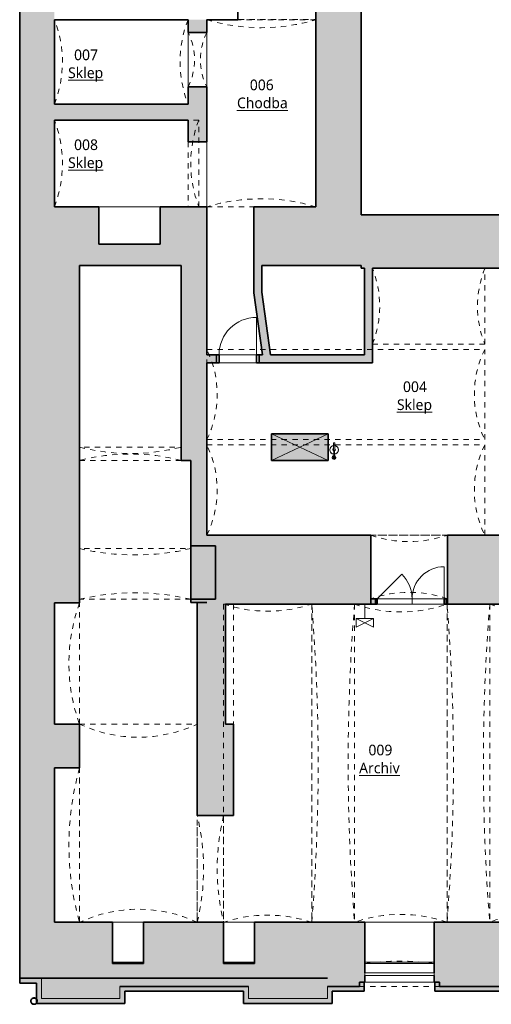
# Model space of a CAD drawing. Header units: metres. Extents: x -0.2 to 44.7, y -1.1 to 27.9.
# Tile 1 of 7: x -0.2 to 8.6, y 0 to 18.4. Entities that reach past the tile are written whole.
import ezdxf

# ---------------------------------------------------------------- set-up
doc = ezdxf.new("R2010")
doc.units = ezdxf.units.M
doc.linetypes.add('AV - Carkovana 2mm', pattern=[0.0027, 0.002, -0.0007])
doc.linetypes.add('AV - Cerch_ 1 tecka 4mm', pattern=[0.006, 0.004, -0.001, 0, -0.001])
doc.layers.add('AV-MISTNOSTI', color=5, linetype='Continuous', lineweight=5, true_color=0x0000ff)
doc.layers.add('AV-TEXTY', color=5, linetype='Continuous', lineweight=13, true_color=0x0000ff)
doc.layers.add('AV-SRAFY', color=7, linetype='Continuous', lineweight=35)
doc.layers.add('AV-STAVBA', color=7, linetype='Continuous', lineweight=18)
doc.styles.add('Trebuchet MS_B', font='trebuc.ttf', dxfattribs={"height": 0.2})

# ---------------------------------------------------------------- blocks, each defined once
blk = doc.blocks.new('GM_Otvor s klenutým nadpražím - 1020x2020_2500-876092-1PP')
at = {"layer": 'AV-STAVBA', "color": 254, "linetype": 'AV - Cerch_ 1 tecka 4mm', "lineweight": 13, "true_color": 0xcccccc}
for p, q in [((-0.51, 0.175), (0.51, 0.175)), ((0.426, -0.175), (-0.426, -0.175))]:
    blk.add_line(p, q, dxfattribs=at)
for centre, start, end in [((0, 1.199), 243.519, 296.481), ((0, -1.199), 63.519, 116.481)]:
    blk.add_arc(centre, 1.144, start, end, dxfattribs=at)
blk = doc.blocks.new('SCO_Koncepční obdelníkový sloup - 1060_500-1490003-1PP')
at = {"layer": 'AV-STAVBA', "true_color": 0xcccccc}
blk.add_hatch(color=254, dxfattribs=at).paths.add_polyline_path([(0.53, -0.25), (0.53, 0.25), (-0.53, 0.25), (-0.53, -0.25), (0.453, -0.25)])
at = {"layer": 'AV-STAVBA', "color": 254, "true_color": 0xcccccc}
for p, q in [((0.53, 0.25), (-0.53, -0.25)), ((-0.53, 0.25), (0.53, -0.25))]:
    blk.add_line(p, q, dxfattribs=at)
at = {"layer": 'AV-STAVBA', "color": 254, "lineweight": 35, "true_color": 0xcccccc}
for p, q in [((0.53, 0.25), (-0.53, 0.25)), ((-0.53, 0.25), (-0.53, -0.25)), ((0.53, -0.25), (0.53, 0.25)), ((-0.53, -0.25), (0.53, -0.25))]:
    blk.add_line(p, q, dxfattribs=at)
blk = doc.blocks.new('GM_Otvor s klenutým nadpražím - 1430x2000_1900-1650270-1PP')
at = {"layer": 'AV-STAVBA', "color": 254, "linetype": 'AV - Cerch_ 1 tecka 4mm', "lineweight": 13, "true_color": 0xcccccc}
for p, q in [((-0.715, 0.645), (0.715, 0.645)), ((0.631, -0.545), (-0.631, -0.545))]:
    blk.add_line(p, q, dxfattribs=at)
for centre, start, end in [((0, 2.715), 250.9454, 289.0546), ((0, -2.615), 70.9454, 109.0546)]:
    blk.add_arc(centre, 2.19, start, end, dxfattribs=at)
blk = doc.blocks.new('GM_Otvor s klenutým nadpražím - 2000x2480_1800-1655960-1PP')
at = {"layer": 'AV-STAVBA', "color": 254, "linetype": 'AV - Cerch_ 1 tecka 4mm', "lineweight": 13, "true_color": 0xcccccc}
for p, q in [((-1, 0.25), (1, 0.25)), ((0.916, -0.244), (-0.916, -0.244))]:
    blk.add_line(p, q, dxfattribs=at)
for centre, start, end in [((0, 4.357), 256.3145, 283.6855), ((0, -4.351), 76.3145, 103.6855)]:
    blk.add_arc(centre, 4.227, start, end, dxfattribs=at)
blk = doc.blocks.new('GM_Otvor s klenutým nadpražím - 5960x2050_5960-876872-1PP')
at = {"layer": 'AV-STAVBA', "color": 254, "linetype": 'AV - Cerch_ 1 tecka 4mm', "lineweight": 13, "true_color": 0xcccccc}
for p, q in [((-2.98, 0.4), (2.98, 0.4)), ((2.896, -0.4), (-2.896, -0.4))]:
    blk.add_line(p, q, dxfattribs=at)
for centre, start, end in [((0, 37.342), 265.3881, 274.6119), ((0, -37.342), 85.3881, 94.6119)]:
    blk.add_arc(centre, 37.062, start, end, dxfattribs=at)
blk = doc.blocks.new('GM_Nika s klenutým nadpražím - 2270x2480_2200-892734-1PP')
at = {"layer": 'AV-STAVBA', "color": 254, "linetype": 'AV - Cerch_ 1 tecka 4mm', "lineweight": 13, "true_color": 0xcccccc}
for p, q in [((1.135, 0.56), (-1.135, 0.56)), ((1.135, -0.56), (-1.135, -0.56))]:
    blk.add_line(p, q, dxfattribs=at)
blk.add_arc((0, 3.681), 3.321, 250.0128, 289.9872, dxfattribs=at)
blk = doc.blocks.new('GM_Nika s klenutým nadpražím - 2890x2400_3100-892733-1PP')
at = {"layer": 'AV-STAVBA', "color": 254, "linetype": 'AV - Cerch_ 1 tecka 4mm', "lineweight": 13, "true_color": 0xcccccc}
for p, q in [((1.445, 0.56), (-1.445, 0.56)), ((1.445, -0.56), (-1.445, -0.56))]:
    blk.add_line(p, q, dxfattribs=at)
blk.add_arc((0, 5.68), 5.32, 254.2397, 285.7603, dxfattribs=at)
blk = doc.blocks.new('DO_2-L_Ocel_ - 1250x1850-984935-1PP')
at = {"layer": 'AV-STAVBA', "color": 254, "true_color": 0xcccccc}
for p, q in [((0.6, 0.65), (0.6, 0.05)), ((-0.65, 0.05), (-0.19, 0.51)), ((-0.685, 0.05), (-0.685, -0.05)), ((-0.65, 0.05), (0.6, 0.05)), ((0, 0.05), (0, -0.05)), ((0.635, 0.05), (0.635, -0.05)), ((-0.65, -0.05), (0.6, -0.05))]:
    blk.add_line(p, q, dxfattribs=at)
at = {"layer": 'AV-STAVBA', "color": 254, "lineweight": 35, "true_color": 0xcccccc}
for p, q in [((-0.65, 0.05), (-0.685, 0.05)), ((-0.685, 0.05), (-0.685, -0.05)), ((-0.65, -0.05), (-0.65, 0.05)), ((0.635, 0.05), (0.6, 0.05)), ((0.6, 0.05), (0.6, -0.05)), ((0.635, -0.05), (0.635, 0.05)), ((-0.685, -0.05), (-0.65, -0.05)), ((0.6, -0.05), (0.635, -0.05))]:
    blk.add_line(p, q, dxfattribs=at)
at = {"layer": 'AV-STAVBA', "color": 254, "linetype": 'AV - Cerch_ 1 tecka 4mm', "true_color": 0xcccccc}
for p, q in [((-0.685, 0.05), (0.635, 0.05)), ((-0.65, 0.05), (0.6, 0.05)), ((-0.685, -0.05), (0.635, -0.05)), ((-0.65, -0.05), (0.6, -0.05))]:
    blk.add_line(p, q, dxfattribs=at)
at = {"layer": 'AV-STAVBA', "color": 254, "true_color": 0xcccccc}
for centre, radius, start, end in [((0.6, 0.05), 0.6, 89.9947, 180), ((-0.65, 0.05), 0.65, 360, 45)]:
    blk.add_arc(centre, radius, start, end, dxfattribs=at)
blk = doc.blocks.new('DO_1-L_Ocel_ - 700x1970_150_bez křídla-919907-1PP')
at = {"layer": 'AV-STAVBA', "color": 254, "true_color": 0xcccccc}
for p, q in [((0.35, 0.775), (0.35, 0.075)), ((-0.35, 0.075), (0.35, 0.075)), ((-0.35, -0.075), (0.35, -0.075))]:
    blk.add_line(p, q, dxfattribs=at)
at = {"layer": 'AV-STAVBA', "color": 254, "linetype": 'AV - Cerch_ 1 tecka 4mm', "true_color": 0xcccccc}
for p, q in [((-0.4, 0.075), (0.4, 0.075)), ((-0.35, 0.075), (0.35, 0.075)), ((-0.4, -0.075), (0.4, -0.075)), ((-0.35, -0.075), (0.35, -0.075))]:
    blk.add_line(p, q, dxfattribs=at)
at = {"layer": 'AV-STAVBA', "color": 254, "lineweight": 35, "true_color": 0xcccccc}
for p, q in [((-0.35, 0.075), (-0.4, 0.075)), ((-0.4, 0.075), (-0.4, -0.075)), ((-0.35, -0.075), (-0.35, 0.075)), ((0.4, 0.075), (0.35, 0.075)), ((0.35, 0.075), (0.35, -0.075)), ((0.4, -0.075), (0.4, 0.075)), ((-0.4, -0.075), (-0.35, -0.075)), ((0.35, -0.075), (0.4, -0.075))]:
    blk.add_line(p, q, dxfattribs=at)
at = {"layer": 'AV-STAVBA', "color": 254, "true_color": 0xcccccc}
blk.add_arc((0.35, 0.075), 0.7, 90, 180, dxfattribs=at)
blk = doc.blocks.new('GM_Otvor s klenutým nadpražím - 2080x3960-963997-1PP')
at = {"layer": 'AV-STAVBA', "color": 254, "linetype": 'AV - Cerch_ 1 tecka 4mm', "lineweight": 13, "true_color": 0xcccccc}
for p, q in [((-1.04, 0.5), (1.04, 0.5)), ((0.956, -0.45), (-0.956, -0.45))]:
    blk.add_line(p, q, dxfattribs=at)
for centre, start, end in [((0, 4.947), 256.8361, 283.1639), ((0, -4.897), 76.8361, 103.1639)]:
    blk.add_arc(centre, 4.567, start, end, dxfattribs=at)
blk = doc.blocks.new('WI_1-1_sklepní_s příčlemi_s klenutým nadpražím_2x šikmý parapet_ nadpraží - 1300x600-1038206-1PP')
at = {"layer": 'AV-STAVBA', "color": 254, "true_color": 0xcccccc}
for p, q in [((-0.65, 0.475), (0.65, 0.475)), ((-0.65, 0.425), (-0.65, 0.475)), ((0.65, 0.425), (-0.65, 0.425)), ((0.65, 0.475), (0.65, 0.425))]:
    blk.add_line(p, q, dxfattribs=at)
at = {"layer": 'AV-STAVBA', "color": 254, "linetype": 'AV - Carkovana 2mm', "true_color": 0xcccccc}
blk.add_arc((0, 5.203), 5, 262.5304, 277.4696, dxfattribs=at)
blk = doc.blocks.new('WI_nika_sklepní_s příčlemi_s klenutým nadpražím_2x šikmý parapet_ nadpraží - 580x600-1038565-1PP')
at = {"layer": 'AV-STAVBA', "color": 254, "linetype": 'AV - Carkovana 2mm', "true_color": 0xcccccc}
blk.add_arc((0, 5.237), 5, 266.675, 273.325, dxfattribs=at)
blk = doc.blocks.new('GM_Nika_obdélníková - 2250x3050-1314340-1PP')
at = {"layer": 'AV-STAVBA', "color": 254, "linetype": 'AV - Cerch_ 1 tecka 4mm', "true_color": 0xcccccc}
blk.add_line((-1.125, 0.34), (1.125, 0.34), dxfattribs=at)
blk = doc.blocks.new('GM_Void_valená klenba - GM_Void_valená klenba-1524411-1PP')
at = {"layer": 'AV-STAVBA', "color": 254, "linetype": 'AV - Cerch_ 1 tecka 4mm', "lineweight": 13, "true_color": 0xcccccc}
for p, q in [((-0.953, 3.13), (-0.953, -2.83)), ((-0.953, 3.13), (0.953, 3.13)), ((0.953, 3.13), (0.953, -2.83)), ((-0.953, -2.83), (0.953, -2.83))]:
    blk.add_line(p, q, dxfattribs=at)
for centre, start, end in [((0, 5.549), 248.5007, 291.4993), ((0, -5.249), 68.5007, 111.4993)]:
    blk.add_arc(centre, 2.6, start, end, dxfattribs=at)
blk = doc.blocks.new('GM_Void_valená klenba - GM_Void_valená klenba-1524412-1PP')
at = {"layer": 'AV-STAVBA', "color": 254, "linetype": 'AV - Cerch_ 1 tecka 4mm', "lineweight": 13, "true_color": 0xcccccc}
for p, q in [((-0.865, 2.98), (-0.865, -2.98)), ((-0.865, 2.98), (0.865, 2.98)), ((0.865, 2.98), (0.865, -2.98)), ((-0.865, -2.98), (0.865, -2.98))]:
    blk.add_line(p, q, dxfattribs=at)
for centre, start, end in [((0, 5.432), 250.5677, 289.4323), ((0, -5.432), 70.5677, 109.4323)]:
    blk.add_arc(centre, 2.6, start, end, dxfattribs=at)
blk = doc.blocks.new('GM_Void_valená klenba - GM_Void_valená klenba-1524413-1PP')
at = {"layer": 'AV-STAVBA', "color": 254, "linetype": 'AV - Cerch_ 1 tecka 4mm', "lineweight": 13, "true_color": 0xcccccc}
for p, q in [((-0.825, 2.98), (-0.825, -2.98)), ((-0.825, 2.98), (0.825, 2.98)), ((0.825, 2.98), (0.825, -2.98)), ((-0.825, -2.98), (0.825, -2.98))]:
    blk.add_line(p, q, dxfattribs=at)
for centre, start, end in [((0, 5.446), 251.4998, 288.5002), ((0, -5.446), 71.4998, 108.5002)]:
    blk.add_arc(centre, 2.6, start, end, dxfattribs=at)
blk = doc.blocks.new('GM_Void_valená klenba - GM_Void_valená klenba-1655889-1PP')
at = {"layer": 'AV-STAVBA', "color": 254, "linetype": 'AV - Cerch_ 1 tecka 4mm', "lineweight": 13, "true_color": 0xcccccc}
for p, q in [((-1.1, 2.005), (-1.1, -1.705)), ((-1.1, 2.005), (1.1, 2.005)), ((1.1, 2.005), (1.1, -1.705)), ((-1.1, -1.705), (1.1, -1.705))]:
    blk.add_line(p, q, dxfattribs=at)
for centre, start, end in [((0, 4.361), 244.971, 295.029), ((0, -4.061), 64.971, 115.029)]:
    blk.add_arc(centre, 2.6, start, end, dxfattribs=at)
blk = doc.blocks.new('GM_Void_valená klenba - GM_Void_valená klenba-1524421-1PP')
at = {"layer": 'AV-STAVBA', "color": 254, "linetype": 'AV - Cerch_ 1 tecka 4mm', "lineweight": 13, "true_color": 0xcccccc}
for p, q in [((-1.02, 1.753), (-1.02, -1.752)), ((-1.02, 1.753), (1.02, 1.753)), ((1.02, 1.753), (1.02, -1.752)), ((-1.02, -1.752), (1.02, -1.752))]:
    blk.add_line(p, q, dxfattribs=at)
for centre, start, end in [((0, 5.142), 253.2536, 286.7464), ((0, -5.142), 73.2536, 106.7464)]:
    blk.add_arc(centre, 3.54, start, end, dxfattribs=at)
blk = doc.blocks.new('GM_Void_valená klenba - GM_Void_valená klenba-1524422-1PP')
at = {"layer": 'AV-STAVBA', "color": 254, "linetype": 'AV - Cerch_ 1 tecka 4mm', "lineweight": 13, "true_color": 0xcccccc}
for p, q in [((-0.79, 1.25), (-0.79, -1.25)), ((-0.79, 1.25), (0.79, 1.25)), ((0.79, 1.25), (0.79, -1.25)), ((-0.79, -1.25), (0.79, -1.25))]:
    blk.add_line(p, q, dxfattribs=at)
for centre, start, end in [((0, 3.26), 248.5468, 291.4532), ((0, -3.26), 68.5468, 111.4532)]:
    blk.add_arc(centre, 2.16, start, end, dxfattribs=at)
blk = doc.blocks.new('GM_Void_valená klenba - GM_Void_valená klenba-1524437-1PP')
at = {"layer": 'AV-STAVBA', "color": 254, "linetype": 'AV - Cerch_ 1 tecka 4mm', "lineweight": 13, "true_color": 0xcccccc}
for p, q in [((-0.845, 2.6), (-0.845, -2.6)), ((-0.845, 2.6), (0.845, 2.6)), ((0.845, 2.6), (0.845, -2.6)), ((-0.845, -2.6), (0.845, -2.6))]:
    blk.add_line(p, q, dxfattribs=at)
for centre, start, end in [((0, 4.335), 244.0349, 295.9651), ((0, -4.335), 64.0349, 115.9651)]:
    blk.add_arc(centre, 1.93, start, end, dxfattribs=at)
blk = doc.blocks.new('GM_Otvor s klenutým nadpražím - 1900x2400_2000-1378129-1PP')
at = {"layer": 'AV-STAVBA', "color": 254, "linetype": 'AV - Cerch_ 1 tecka 4mm', "lineweight": 13, "true_color": 0xcccccc}
for p, q in [((-0.95, 0.15), (0.95, 0.15)), ((0.866, -0.1), (-0.866, -0.1))]:
    blk.add_line(p, q, dxfattribs=at)
for centre, start, end in [((0, 3.85), 255.6015, 284.3985), ((0, -3.8), 75.6015, 104.3985)]:
    blk.add_arc(centre, 3.82, start, end, dxfattribs=at)
blk = doc.blocks.new('GM_Void_valená klenba - GM_Void_valená klenba-1524443-1PP')
at = {"layer": 'AV-STAVBA', "color": 254, "linetype": 'AV - Cerch_ 1 tecka 4mm', "lineweight": 13, "true_color": 0xcccccc}
for p, q in [((-0.71, 1.05), (-0.71, -1.05)), ((-0.71, 1.05), (0.71, 1.05)), ((0.71, 1.05), (0.71, -1.05)), ((-0.71, -1.05), (0.71, -1.05))]:
    blk.add_line(p, q, dxfattribs=at)
for centre, start, end in [((0, 2.845), 248.4153, 291.5847), ((0, -2.845), 68.4153, 111.5847)]:
    blk.add_arc(centre, 1.93, start, end, dxfattribs=at)
blk = doc.blocks.new('GM_Otvor_obdélníkový - 1460x2450-872044-1PP')
at = {"layer": 'AV-STAVBA', "color": 254, "linetype": 'AV - Cerch_ 1 tecka 4mm', "lineweight": 13, "true_color": 0xcccccc}
for p, q in [((-0.73, 0.15), (0.73, 0.15)), ((-0.73, -0.15), (0.73, -0.15)), ((-0.73, -0.15), (0.73, -0.15))]:
    blk.add_line(p, q, dxfattribs=at)
blk = doc.blocks.new('GM_Detový svod_1 - GM_Detový svod_04-1520184-1PP')
at = {"layer": 'AV-STAVBA', "color": 254, "lineweight": 35, "true_color": 0xcccccc}
for radius, start, end in [(0.06, 65, 245), (0.058, 65, 245), (0.06, 245, 65), (0.058, 245, 65)]:
    blk.add_arc((0.032, 0.021), radius, start, end, dxfattribs=at)
blk = doc.blocks.new('GM_Otvor_obdélníkový - 1220x1600-872865-1PP')
at = {"layer": 'AV-STAVBA', "color": 254, "linetype": 'AV - Cerch_ 1 tecka 4mm', "lineweight": 13, "true_color": 0xcccccc}
for p, q in [((-0.61, 0.175), (0.61, 0.175)), ((-0.61, -0.175), (0.61, -0.175)), ((-0.61, -0.175), (0.61, -0.175))]:
    blk.add_line(p, q, dxfattribs=at)
blk = doc.blocks.new('GM_Void_valená klenba - GM_Void_valená klenba-1531971-1PP')
at = {"layer": 'AV-STAVBA', "color": 254, "linetype": 'AV - Cerch_ 1 tecka 4mm', "lineweight": 13, "true_color": 0xcccccc}
for p, q in [((-0.813, 1.35), (-0.813, -1.35)), ((-0.813, 1.35), (0.812, 1.35)), ((0.812, 1.35), (0.812, -1.35)), ((-0.813, -1.35), (0.812, -1.35))]:
    blk.add_line(p, q, dxfattribs=at)
for centre, start, end in [((0, 3.48), 249.1232, 290.8768), ((0, -3.48), 69.1232, 110.8768)]:
    blk.add_arc(centre, 2.28, start, end, dxfattribs=at)
blk = doc.blocks.new('GM_Nika_obdélníková - 1150x1400-1539862-1PP')
at = {"layer": 'AV-STAVBA', "color": 254, "linetype": 'AV - Cerch_ 1 tecka 4mm', "true_color": 0xcccccc}
blk.add_line((-0.575, 0.55), (0.575, 0.55), dxfattribs=at)
blk = doc.blocks.new('GM_Hasicí přístroj - Hasici pristroj-V5-1PP')
at = {"layer": 'AV-STAVBA', "color": 254, "lineweight": 13, "true_color": 0xcccccc}
for p, q in [((-0.042, 0.004), (-0.101, 0.004)), ((-0.042, 0.011), (0.058, 0.011)), ((-0.042, 0.011), (-0.042, -0.014)), ((0.058, 0.011), (0.06, 0.011)), ((0.058, 0.011), (0.058, -0.014)), ((0.06, 0.011), (0.098, 0.011)), ((0.06, 0.011), (0.06, -0.014)), ((0.098, 0.011), (0.098, -0.014)), ((-0.101, -0.006), (-0.042, -0.006)), ((0.058, -0.014), (-0.042, -0.014)), ((0.06, -0.014), (0.058, -0.014)), ((0.098, -0.014), (0.06, -0.014))]:
    blk.add_line(p, q, dxfattribs=at)
at = {"layer": 'AV-STAVBA', "color": 254, "lineweight": 13, "true_color": 0xcccccc, "flags": 128}
for points in [[(-0.101, 0.004), (-0.103, 0.004), (-0.106, 0.004), (-0.109, 0.004), (-0.112, 0.004), (-0.115, 0.004), (-0.118, 0.004), (-0.121, 0.004), (-0.123, 0.004), (-0.126, 0.004), (-0.129, 0.004), (-0.131, 0.004), (-0.134, 0.004), (-0.137, 0.004), (-0.139, 0.004), (-0.142, 0.004), (-0.144, 0.004), (-0.147, 0.004), (-0.149, 0.004), (-0.151, 0.004), (-0.153, 0.004), (-0.156, 0.004), (-0.158, 0.004), (-0.16, 0.004), (-0.162, 0.004), (-0.163, 0.004), (-0.165, 0.004), (-0.167, 0.004), (-0.168, 0.004), (-0.17, 0.004), (-0.171, 0.004), (-0.171, 0.004)], [(-0.171, -0.006), (-0.17, -0.006), (-0.169, -0.006), (-0.167, -0.006), (-0.166, -0.006), (-0.164, -0.006), (-0.162, -0.006), (-0.16, -0.006), (-0.158, -0.006), (-0.156, -0.006), (-0.154, -0.006), (-0.152, -0.006), (-0.15, -0.006), (-0.148, -0.006), (-0.145, -0.006), (-0.143, -0.006), (-0.14, -0.006), (-0.138, -0.006), (-0.135, -0.006), (-0.133, -0.006), (-0.13, -0.006), (-0.127, -0.006), (-0.124, -0.006), (-0.122, -0.006), (-0.119, -0.006), (-0.116, -0.006), (-0.113, -0.006), (-0.11, -0.006), (-0.107, -0.006), (-0.105, -0.006), (-0.102, -0.006), (-0.101, -0.006)]]:
    blk.add_lwpolyline(points, dxfattribs=at)
at = {"layer": 'AV-STAVBA', "color": 254, "lineweight": 13, "true_color": 0xcccccc}
for centre, radius, start, end in [((-0.177, -0.001), 0.035, 7.2375, 180), ((-0.176, -0.001), 0.015, 18.6492, 180), ((-0.176, -0.001), 0.015, 165, 180), ((-0.176, -0.001), 0.015, 105, 134.9362), ((-0.171, -0.001), 0.005, 150, 180), ((-0.171, -0.001), 0.005, 90, 120), ((-0.176, -0.001), 0.015, 45.0638, 75), ((-0.176, -0.001), 0.015, 18.6492, 44.9362), ((-0.031, -0.001), 0.08, 90, 176.3766), ((-0.031, -0.001), 0.08, 159.9713, 176.4282), ((-0.031, -0.001), 0.08, 114.9713, 155.0287), ((-0.031, -0.001), 0.08, 90, 110.0287), ((-0.031, -0.001), 0.025, 90, 169.2003), ((-0.031, -0.001), 0.08, 69.9713, 90), ((-0.031, -0.001), 0.08, 9.1868, 90), ((-0.031, -0.001), 0.025, 30, 90), ((-0.031, -0.001), 0.08, 24.9713, 65.0287), ((-0.031, -0.001), 0.08, 9.0556, 20.0287), ((-0.177, -0.001), 0.035, 180, 351.9689), ((-0.176, -0.001), 0.015, 174.9501, 180), ((-0.176, -0.001), 0.015, 180, 185.0499), ((-0.176, -0.001), 0.015, 180, 224.9362), ((-0.176, -0.001), 0.015, 180, 341.9765), ((-0.176, -0.001), 0.015, 240, 270), ((-0.171, -0.001), 0.005, 180, 210), ((-0.171, -0.001), 0.005, 240, 285), ((-0.176, -0.001), 0.015, 330, 341.9765), ((-0.031, -0.001), 0.08, 183.5619, 200.0287), ((-0.031, -0.001), 0.08, 183.6137, 270), ((-0.031, -0.001), 0.08, 204.9713, 245.0287), ((-0.031, -0.001), 0.08, 249.9713, 270), ((-0.031, -0.001), 0.025, 190.7995, 270), ((-0.031, -0.001), 0.08, 270, 350.8132), ((-0.031, -0.001), 0.025, 270, 330), ((-0.031, -0.001), 0.08, 270, 290.0287), ((-0.031, -0.001), 0.08, 294.9713, 335.0287), ((-0.031, -0.001), 0.08, 339.9713, 350.9444)]:
    blk.add_arc(centre, radius, start, end, dxfattribs=at)
for points, knots in [([(-0.176, -0.001), (-0.176, -0.001), (-0.176, 0), (-0.175, 0.002), (-0.174, 0.003), (-0.173, 0.003), (-0.173, 0.003), (-0.172, 0.003)], [0, 0, 0, 0, 0.1111111, 0.2222222, 0.3333333, 0.3888889, 0.4444444, 0.4444444, 0.4444444, 0.4444444]), ([(-0.169, -0.006), (-0.169, -0.006), (-0.17, -0.006), (-0.171, -0.006), (-0.171, -0.006), (-0.172, -0.006), (-0.173, -0.006), (-0.174, -0.006), (-0.175, -0.005), (-0.176, -0.003), (-0.176, -0.002), (-0.176, -0.001)], [0.3333333, 0.3333333, 0.3333333, 0.3333333, 0.3888889, 0.4444444, 0.5, 0.5555556, 0.6111111, 0.6666667, 0.7777778, 0.8888889, 1, 1, 1, 1])]:
    blk.add_open_spline(points, degree=3, knots=knots, dxfattribs=at)
for points in [[(-0.1, -0.001), (-0.1, -0.001), (-0.1, 0), (-0.1, 0.002), (-0.101, 0.003), (-0.101, 0.003), (-0.101, 0.003)], [(-0.101, -0.006), (-0.101, -0.006), (-0.101, -0.006), (-0.1, -0.005), (-0.1, -0.003), (-0.1, -0.002), (-0.1, -0.001)]]:
    blk.add_open_spline(points, degree=3, dxfattribs=at)
blk = doc.blocks.new('Zdobná fasáda 1NP - Zdobná fasáda 1NP-1554848-1PP')
at = {"layer": 'AV-STAVBA', "lineweight": 35, "true_color": 0xcccccc}
for points in [[(5.61, -0.022), (5.61, 0.208), (6.21, 0.208), (6.21, 0.378), (6.12, 0.378), (6.12, 0.298), (5.52, 0.298), (5.52, 0.068), (4.044, 0.068), (4.044, 0.298), (1.639, 0.298), (1.639, 0.068), (0.17, 0.068), (0.17, 0.448), (-0.235, 0.448), (-0.235, 0.358), (0.08, 0.358), (0.08, -0.022), (1.729, -0.022), (1.729, 0.208), (3.954, 0.208), (3.954, -0.022)], [(9.13, 0.208), (9.13, 0.378), (9.04, 0.378), (9.04, 0.298), (7.62, 0.298), (7.62, 0.378), (7.53, 0.378), (7.53, 0.208)]]:
    blk.add_hatch(color=254, dxfattribs=at).paths.add_polyline_path(points)
at = {"layer": 'AV-STAVBA', "color": 254, "lineweight": 35, "true_color": 0xcccccc}
for p, q in [((-0.235, 0.358), (-0.235, 0.448)), ((-0.235, 0.448), (0.17, 0.448)), ((6.12, 0.378), (6.21, 0.378)), ((6.12, 0.378), (6.12, 0.298)), ((6.21, 0.378), (6.21, 0.208)), ((7.53, 0.378), (7.62, 0.378)), ((7.53, 0.378), (7.53, 0.208)), ((7.62, 0.378), (7.62, 0.298)), ((-0.235, 0.358), (0.08, 0.358)), ((0.08, 0.358), (0.08, -0.022)), ((1.639, 0.298), (4.044, 0.298)), ((1.729, -0.022), (1.729, 0.208)), ((1.729, 0.208), (3.954, 0.208)), ((3.954, 0.208), (3.954, -0.022)), ((5.52, 0.298), (6.12, 0.298)), ((5.61, -0.022), (5.61, 0.208)), ((5.61, 0.208), (6.21, 0.208)), ((7.53, 0.208), (9.13, 0.208)), ((7.62, 0.298), (9.04, 0.298)), ((0.08, -0.022), (1.729, -0.022)), ((3.954, -0.022), (5.61, -0.022))]:
    blk.add_line(p, q, dxfattribs=at)
at = {"layer": 'AV-STAVBA', "color": 254, "true_color": 0xcccccc}
for p, q in [((0.17, 0.448), (0.17, 0.068)), ((1.639, 0.068), (1.639, 0.298)), ((4.044, 0.298), (4.044, 0.068)), ((5.52, 0.068), (5.52, 0.298)), ((0.17, 0.068), (1.639, 0.068)), ((4.044, 0.068), (5.52, 0.068))]:
    blk.add_line(p, q, dxfattribs=at)
blk = doc.blocks.new('GM_Nika_obdélníková - 1500x1000-1575699-1PP')
at = {"layer": 'AV-STAVBA', "color": 254, "linetype": 'AV - Cerch_ 1 tecka 4mm', "true_color": 0xcccccc}
blk.add_line((-0.75, 0.125), (0.75, 0.125), dxfattribs=at)
blk = doc.blocks.new('D0089 - 1514 - OÚPSŘ_Benešova_rvt-1-1PP')
at = {"layer": 'AV-SRAFY', "lineweight": 18, "true_color": 0xcccccc}
for points in [[(6.155, 14.898), (6.155, 27.876), (5.305, 27.876), (5.305, 14.898)], [(0.415, 14.898), (0.415, 18.703), (-0.235, 18.703), (-0.235, 14.898)], [(2.915, 16.523), (2.915, 16.823), (0.415, 16.823), (0.415, 16.523)], [(0.885, 13.798), (2.785, 13.798), (2.785, 14.898), (2.395, 14.898), (2.395, 14.198), (1.245, 14.198), (1.245, 14.898), (-0.235, 14.898), (-0.235, 13.798)], [(3.265, 10.148), (3.265, 14.898), (2.785, 14.898), (2.785, 10.148), (2.965, 10.148)], [(4.145, 13.288), (4.295, 13.299), (4.295, 14.898), (4.145, 14.898), (4.145, 14.223)], [(6.155, 13.798), (6.155, 14.898), (4.295, 14.898), (4.295, 13.798)], [(6.215, 12.128), (6.365, 12.128), (6.365, 13.748), (6.215, 13.748)], [(4.308, 12.128), (4.459, 12.128), (4.295, 13.299), (4.145, 13.288), (4.245, 12.577)], [(3.265, 7.488), (3.265, 10.148), (2.965, 10.148), (2.965, 7.488)], [(2.965, 7.548), (3.425, 7.548), (3.425, 8.548), (2.965, 8.548)], [(3.085, 3.498), (3.765, 3.498), (3.765, 5.208), (3.615, 5.208), (3.615, 7.458), (3.765, 7.458), (3.765, 7.488), (3.085, 7.488), (3.085, 5.558)]]:
    blk.add_hatch(color=254, dxfattribs=at).paths.add_polyline_path(points)
h = blk.add_hatch(color=254, dxfattribs=at)
h.paths.add_polyline_path([(2.915, 16.118), (3.265, 16.118), (3.265, 17.143), (2.915, 17.143), (2.915, 16.523)])
h.paths.add_polyline_path([(3.265, 18.163), (3.265, 18.403), (2.915, 18.403), (2.915, 18.163)])
at = {"layer": 'AV-SRAFY', "lineweight": 5, "true_color": 0xcccccc}
h = blk.add_hatch(color=254, dxfattribs=at)
h.paths.add_polyline_path([(10.615, 13.748), (11.445, 13.748), (11.445, 13.805), (10.615, 13.805)])
h.paths.add_polyline_path([(7.142, 13.748), (8.845, 13.748), (8.845, 13.805), (7.142, 13.805), (7.142, 14.748), (6.155, 14.748), (6.155, 13.748), (6.983, 13.748)])
for points in [[(11.445, 13.805), (11.445, 14.748), (7.142, 14.748), (7.142, 13.805), (8.845, 13.805), (8.845, 14.418), (10.615, 14.418), (10.615, 13.805)], [(0.415, 1.498), (0.415, 4.388), (0.885, 4.388), (0.885, 5.208), (0.415, 5.208), (0.415, 7.478), (0.885, 7.478), (0.885, 13.798), (-0.235, 13.798), (-0.235, 1.498)], [(3.446, 0.298), (4.044, 0.298), (4.044, 0.448), (1.639, 0.448), (1.639, 0.298)]]:
    blk.add_hatch(color=254, dxfattribs=at).paths.add_polyline_path(points)
at = {"layer": 'AV-SRAFY', "lineweight": 18, "true_color": 0xcccccc}
h = blk.add_hatch(color=254, dxfattribs=at)
h.paths.add_polyline_path([(3.265, 11.978), (3.445, 11.978), (3.445, 12.128), (3.265, 12.128)])
h.paths.add_polyline_path([(4.245, 11.978), (6.365, 11.978), (6.365, 12.128), (4.245, 12.128)])
h = blk.add_hatch(color=254, dxfattribs=at)
h.paths.add_polyline_path([(3.765, 7.458), (6.335, 7.458), (6.335, 8.748), (3.265, 8.748), (3.265, 7.488), (3.765, 7.488)])
h.paths.add_polyline_path([(10.765, 7.458), (10.765, 8.748), (7.765, 8.748), (7.765, 7.458)])
h = blk.add_hatch(color=254, dxfattribs=at)
h.paths.add_polyline_path([(7.765, 7.458), (7.765, 7.558), (7.74, 7.558), (7.74, 7.458)])
h.paths.add_polyline_path([(6.335, 7.458), (6.42, 7.458), (6.42, 7.558), (6.335, 7.558)])
at = {"layer": 'AV-SRAFY', "lineweight": 5, "true_color": 0xcccccc}
h = blk.add_hatch(color=254, dxfattribs=at)
h.paths.add_polyline_path([(-0.235, 1.165), (1.499, 1.165), (1.499, 1.498), (-0.235, 1.498), (-0.235, 1.226)])
h.paths.add_polyline_path([(2.079, 1.165), (3.579, 1.165), (3.579, 1.498), (2.079, 1.498)])
h.paths.add_polyline_path([(6.219, 1.165), (6.219, 1.498), (4.159, 1.498), (4.159, 1.165), (5.52, 1.165)])
h.paths.add_polyline_path([(10.865, 1.165), (10.865, 1.398), (10.465, 1.398), (10.465, 1.498), (10.419, 1.498), (10.419, 1.227), (9.119, 1.227), (9.119, 1.498), (7.519, 1.498), (7.519, 1.165), (10.419, 1.165)])
h = blk.add_hatch(color=254, dxfattribs=at)
h.paths.add_polyline_path([(7.519, 0.448), (9.119, 0.448), (9.119, 1.165), (7.519, 1.165), (7.519, 0.498)])
h.paths.add_polyline_path([(10.419, 0.448), (10.865, 0.448), (10.865, 1.165), (10.419, 1.165), (10.419, 0.498)])
h.paths.add_polyline_path([(5.52, 0.448), (6.219, 0.448), (6.219, 1.165), (4.159, 1.165), (4.159, 0.728), (3.579, 0.728), (3.579, 1.165), (2.079, 1.165), (2.079, 0.728), (1.499, 0.728), (1.499, 1.165), (-0.235, 1.165), (-0.235, 0.448), (3.446, 0.448)])
h = blk.add_hatch(color=254, dxfattribs=at)
h.paths.add_polyline_path([(5.52, 0.068), (5.52, 0.448), (4.044, 0.448), (4.044, 0.068)])
h.paths.add_polyline_path([(0.429, 0.068), (1.639, 0.068), (1.639, 0.448), (0.17, 0.448), (0.17, 0.068), (0.177, 0.068)])
h = blk.add_hatch(color=254, dxfattribs=at)
h.paths.add_polyline_path([(16.908, 0.298), (16.908, 0.448), (16.285, 0.448), (16.285, 0.378), (16.38, 0.378), (16.38, 0.298)])
h.paths.add_polyline_path([(14.88, 0.298), (14.88, 0.378), (14.985, 0.378), (14.985, 0.448), (13.34, 0.448), (13.34, 0.378), (13.46, 0.378), (13.46, 0.298), (13.505, 0.298)])
h.paths.add_polyline_path([(10.54, 0.298), (11.96, 0.298), (11.96, 0.378), (12.04, 0.378), (12.04, 0.448), (10.419, 0.448), (10.419, 0.378), (10.54, 0.378)])
h.paths.add_polyline_path([(7.62, 0.298), (9.04, 0.298), (9.04, 0.378), (9.119, 0.378), (9.119, 0.448), (7.519, 0.448), (7.519, 0.378), (7.62, 0.378)])
h.paths.add_polyline_path([(6.12, 0.298), (6.12, 0.378), (6.219, 0.378), (6.219, 0.448), (5.52, 0.448), (5.52, 0.298)])
at = {"layer": 'AV-STAVBA', "color": 254, "lineweight": 35, "true_color": 0xcccccc}
for p, q in [((6.155, 14.898), (6.155, 27.876)), ((5.305, 20.488), (5.305, 14.898)), ((-0.235, 18.703), (-0.235, 14.898)), ((3.845, 18.403), (3.845, 18.703)), ((0.415, 16.823), (0.415, 18.403)), ((0.415, 18.403), (2.915, 18.403)), ((2.915, 18.403), (2.915, 18.163)), ((3.265, 18.403), (3.845, 18.403)), ((3.265, 18.163), (3.265, 18.403)), ((2.915, 18.163), (3.265, 18.163)), ((2.915, 17.143), (2.915, 16.823)), ((3.265, 17.143), (2.915, 17.143)), ((3.265, 16.118), (3.265, 17.143)), ((2.915, 16.823), (0.415, 16.823)), ((0.415, 14.898), (0.415, 16.523)), ((0.415, 16.523), (2.915, 16.523)), ((2.915, 16.523), (2.915, 16.118)), ((2.915, 16.118), (3.265, 16.118)), ((-0.235, 14.898), (-0.235, 13.798)), ((1.245, 14.898), (0.415, 14.898)), ((1.245, 14.198), (1.245, 14.898)), ((2.785, 14.898), (2.395, 14.898)), ((2.395, 14.898), (2.395, 14.198)), ((3.265, 14.898), (2.785, 14.898)), ((3.265, 12.128), (3.265, 14.898)), ((4.145, 14.898), (4.145, 13.288)), ((4.295, 14.898), (4.145, 14.898)), ((5.305, 14.898), (4.295, 14.898)), ((6.155, 14.748), (6.155, 14.898)), ((6.155, 14.748), (7.142, 14.748)), ((11.445, 14.748), (7.142, 14.748)), ((2.395, 14.198), (1.245, 14.198)), ((-0.235, 1.498), (-0.235, 13.798)), ((0.885, 13.798), (0.885, 7.478)), ((0.885, 13.798), (2.785, 13.798)), ((2.785, 13.798), (2.785, 10.148)), ((4.295, 13.299), (4.295, 13.798)), ((4.295, 13.798), (6.155, 13.798)), ((6.155, 13.748), (6.155, 13.798)), ((6.155, 13.748), (6.215, 13.748)), ((6.215, 13.748), (6.215, 12.128)), ((6.365, 13.748), (8.845, 13.748)), ((6.365, 12.128), (6.365, 13.748)), ((4.145, 13.288), (4.308, 12.128)), ((4.459, 12.128), (4.295, 13.299)), ((3.445, 12.128), (3.265, 12.128)), ((4.308, 12.128), (4.245, 12.128)), ((6.215, 12.128), (4.459, 12.128)), ((6.365, 11.978), (6.365, 12.128)), ((3.265, 10.148), (3.265, 11.978)), ((3.265, 11.978), (3.445, 11.978)), ((4.245, 11.978), (6.365, 11.978)), ((2.785, 10.148), (2.965, 10.148)), ((2.965, 10.148), (2.965, 7.488)), ((3.265, 8.748), (3.265, 10.148)), ((6.335, 8.748), (3.265, 8.748)), ((6.335, 7.458), (6.335, 8.748)), ((10.765, 8.748), (7.765, 8.748)), ((7.765, 8.748), (7.765, 7.458)), ((3.425, 8.548), (2.965, 8.548)), ((2.965, 8.548), (2.965, 7.548)), ((3.425, 7.548), (3.425, 8.548)), ((0.885, 7.478), (0.415, 7.478)), ((0.415, 7.478), (0.415, 5.208)), ((2.965, 7.548), (3.425, 7.548)), ((2.965, 7.488), (3.265, 7.488)), ((3.265, 7.488), (3.085, 7.488)), ((3.085, 7.488), (3.085, 3.498)), ((3.615, 5.208), (3.615, 7.458)), ((3.615, 7.458), (3.765, 7.458)), ((3.765, 7.458), (6.335, 7.458)), ((6.42, 7.558), (6.335, 7.558)), ((6.335, 7.558), (6.335, 7.458)), ((6.335, 7.458), (6.42, 7.458)), ((7.765, 7.558), (7.74, 7.558)), ((7.74, 7.458), (7.765, 7.458)), ((7.765, 7.458), (7.765, 7.558)), ((7.765, 7.458), (10.765, 7.458)), ((0.885, 5.208), (0.415, 5.208)), ((0.885, 4.388), (0.885, 5.208)), ((3.765, 5.208), (3.615, 5.208)), ((3.765, 3.498), (3.765, 5.208)), ((0.885, 4.388), (0.415, 4.388)), ((0.415, 1.498), (0.415, 4.388)), ((3.085, 3.498), (3.765, 3.498)), ((-0.235, 1.498), (-0.235, 1.165)), ((0.415, 1.498), (1.499, 1.498)), ((1.499, 1.498), (1.499, 1.165)), ((2.079, 1.498), (3.579, 1.498)), ((2.079, 1.498), (2.079, 1.165)), ((3.579, 1.498), (3.579, 1.165)), ((4.159, 1.498), (6.219, 1.498)), ((4.159, 1.498), (4.159, 1.165)), ((6.219, 1.498), (6.219, 1.165)), ((7.519, 1.498), (7.519, 1.165)), ((7.519, 1.498), (9.119, 1.498)), ((-0.235, 0.448), (-0.235, 1.165)), ((1.499, 0.728), (1.499, 1.165)), ((2.079, 0.728), (2.079, 1.165)), ((3.579, 0.728), (3.579, 1.165)), ((4.159, 0.728), (4.159, 1.165)), ((6.219, 0.548), (6.219, 1.165)), ((7.519, 0.548), (7.519, 1.165)), ((1.499, 0.728), (2.079, 0.728)), ((3.579, 0.728), (4.159, 0.728)), ((-0.235, 0.448), (5.52, 0.448)), ((1.639, 0.448), (0.17, 0.448)), ((1.639, 0.448), (4.044, 0.448)), ((4.044, 0.448), (5.52, 0.448)), ((6.12, 0.378), (6.219, 0.378)), ((6.12, 0.298), (6.12, 0.378)), ((6.219, 0.448), (6.219, 0.498)), ((6.219, 0.378), (6.219, 0.448)), ((7.519, 0.448), (7.519, 0.498)), ((7.519, 0.378), (7.519, 0.448)), ((7.62, 0.378), (7.519, 0.378)), ((7.62, 0.298), (7.62, 0.378)), ((4.044, 0.298), (1.639, 0.298)), ((5.52, 0.298), (6.12, 0.298)), ((7.62, 0.298), (9.04, 0.298))]:
    blk.add_line(p, q, dxfattribs=at)
at = {"layer": 'AV-STAVBA', "color": 254, "true_color": 0xcccccc}
for p, q in [((2.915, 17.143), (2.915, 18.163)), ((2.915, 17.143), (2.915, 18.163)), ((3.265, 18.163), (3.265, 17.143)), ((3.265, 14.923), (3.265, 16.118)), ((1.245, 14.898), (2.395, 14.898)), ((3.265, 14.923), (3.265, 14.898)), ((3.495, 12.128), (4.195, 12.128)), ((3.495, 12.128), (4.195, 12.128)), ((4.195, 11.978), (3.495, 11.978)), ((4.195, 11.978), (3.495, 11.978)), ((6.455, 7.558), (7.705, 7.558)), ((6.455, 7.558), (7.705, 7.558)), ((7.705, 7.458), (6.455, 7.458)), ((7.705, 7.458), (6.455, 7.458)), ((1.499, 1.498), (2.079, 1.498)), ((3.579, 1.498), (4.159, 1.498)), ((6.219, 1.498), (7.519, 1.498)), ((2.079, 0.748), (1.499, 0.748)), ((4.159, 0.748), (3.579, 0.748)), ((7.519, 0.748), (6.219, 0.748)), ((7.519, 0.728), (6.219, 0.728)), ((0.17, 0.448), (0.17, 0.068)), ((7.519, 0.378), (6.219, 0.378)), ((1.639, 0.068), (1.639, 0.298)), ((4.044, 0.298), (4.044, 0.068)), ((5.52, 0.068), (5.52, 0.298)), ((0.17, 0.068), (1.639, 0.068)), ((4.044, 0.068), (5.52, 0.068))]:
    blk.add_line(p, q, dxfattribs=at)
at = {"layer": 'AV-STAVBA', "color": 254, "linetype": 'AV - Cerch_ 1 tecka 4mm', "lineweight": 13, "true_color": 0xcccccc}
for name, p, rotation in [('GM_Otvor_obdélníkový - 1460x2450-872044-1PP', (4.575, 18.553), 180), ('GM_Void_valená klenba - GM_Void_valená klenba-1524422-1PP', (1.665, 17.613), 89.9999999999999), ('GM_Otvor s klenutým nadpražím - 1020x2020_2500-876092-1PP', (3.09, 17.653), 89.99999999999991), ('GM_Void_valená klenba - GM_Void_valená klenba-1531971-1PP', (1.765, 15.711), 89.9999999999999), ('GM_Otvor_obdélníkový - 1220x1600-872865-1PP', (3.09, 15.508), 269.9999999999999), ('GM_Void_valená klenba - GM_Void_valená klenba-1524443-1PP', (7.415, 13.038), 89.9999999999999), ('GM_Void_valená klenba - GM_Void_valená klenba-1524437-1PP', (5.865, 11.383), 89.9999999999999), ('GM_Otvor s klenutým nadpražím - 1900x2400_2000-1378129-1PP', (1.835, 10.298), 180), ('GM_Void_valená klenba - GM_Void_valená klenba-1524437-1PP', (5.865, 9.593), 89.9999999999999), ('GM_Hasicí přístroj - Hasici pristroj-V5-1PP', (5.645, 10.378), 89.9999999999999), ('GM_Otvor s klenutým nadpražím - 2080x3960-963997-1PP', (1.925, 8.048), 180), ('GM_Nika s klenutým nadpražím - 2270x2480_2200-892734-1PP', (0.325, 6.343), 269.9999999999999), ('GM_Nika_obdélníková - 2250x3050-1314340-1PP', (3.425, 6.333), 269.9999999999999), ('GM_Otvor s klenutým nadpražím - 5960x2050_5960-876872-1PP', (5.629, 4.478), 269.9999999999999), ('GM_Otvor s klenutým nadpražím - 5960x2050_5960-876872-1PP', (8.159, 4.478), 269.9999999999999), ('GM_Nika s klenutým nadpražím - 2890x2400_3100-892733-1PP', (0.325, 2.943), 269.9999999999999), ('GM_Otvor s klenutým nadpražím - 2000x2480_1800-1655960-1PP', (3.329, 2.498), 269.9999999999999), ('WI_1-1_sklepní_s příčlemi_s klenutým nadpražím_2x šikmý parapet_ nadpraží - 1300x600-1038206-1PP', (6.869, 0.973), 180), ('WI_nika_sklepní_s příčlemi_s klenutým nadpražím_2x šikmý parapet_ nadpraží - 580x600-1038565-1PP', (1.789, 0.973), 180), ('WI_nika_sklepní_s příčlemi_s klenutým nadpražím_2x šikmý parapet_ nadpraží - 580x600-1038565-1PP', (3.869, 0.973), 180), ('GM_Nika_obdélníková - 1500x1000-1575699-1PP', (6.87, 0.423), 180)]:
    blk.add_blockref(name, p, dxfattribs=dict(at, rotation=rotation))
for name, p in [('GM_Void_valená klenba - GM_Void_valená klenba-1524421-1PP', (4.285, 16.651)), ('GM_Nika_obdélníková - 1150x1400-1539862-1PP', (1.82, 14.348)), ('DO_1-L_Ocel_ - 700x1970_150_bez křídla-919907-1PP', (3.845, 12.053)), ('SCO_Koncepční obdelníkový sloup - 1060_500-1490003-1PP', (5.005, 10.398)), ('GM_Otvor s klenutým nadpražím - 1430x2000_1900-1650270-1PP', (7.05, 8.103)), ('DO_2-L_Ocel_ - 1250x1850-984935-1PP', (7.105, 7.508)), ('GM_Void_valená klenba - GM_Void_valená klenba-1524413-1PP', (4.404, 4.478)), ('GM_Void_valená klenba - GM_Void_valená klenba-1524412-1PP', (6.894, 4.478)), ('GM_Void_valená klenba - GM_Void_valená klenba-1524411-1PP', (9.512, 4.328)), ('GM_Void_valená klenba - GM_Void_valená klenba-1655889-1PP', (1.985, 3.203)), ('Zdobná fasáda 1NP - Zdobná fasáda 1NP-1554848-1PP', (0, 0)), ('GM_Detový svod_1 - GM_Detový svod_04-1520184-1PP', (0, 0))]:
    blk.add_blockref(name, p, dxfattribs=at)
blk = doc.blocks.new('EF_Datová zásuvka - 1 vývod-835359-1PP')
at = {"layer": 'AV-STAVBA'}
for p, q in [((6.181, 7.458), (6.181, 7.453)), ((6.181, 7.453), (6.261, 7.453)), ((6.251, 7.453), (6.191, 7.453)), ((6.191, 7.453), (6.251, 7.453)), ((6.226, 7.453), (6.216, 7.453)), ((6.216, 7.453), (6.226, 7.453)), ((6.261, 7.453), (6.261, 7.458))]:
    blk.add_line(p, q, dxfattribs=at)

msp = doc.modelspace()

# ---------------------------------------------------------------- linework, layer by layer
at = {"layer": 'AV-TEXTY', "lineweight": 5}
for p, q in [((6.221, 7.188), (6.221, 7.458)), ((6.381, 7.188), (6.061, 7.028)), ((6.381, 7.028), (6.061, 7.188)), ((6.061, 7.188), (6.061, 7.028)), ((6.221, 7.188), (6.061, 7.188)), ((6.221, 7.188), (6.381, 7.188)), ((6.381, 7.188), (6.381, 7.028))]:
    msp.add_line(p, q, dxfattribs=at)

# ---------------------------------------------------------------- block references
at = {"lineweight": 5}
msp.add_blockref('D0089 - 1514 - OÚPSŘ_Benešova_rvt-1-1PP', (0, 0), dxfattribs=at)
at = {"layer": 'AV-STAVBA'}
msp.add_blockref('EF_Datová zásuvka - 1 vývod-835359-1PP', (0, 0), dxfattribs=at)

# ---------------------------------------------------------------- texts
at = {"layer": 'AV-MISTNOSTI', "char_height": 0.2, "attachment_point": 1, "style": 'Trebuchet MS_B'}
for s, insert, width in [('007', (0.782, 17.845), 0.60127), ('\\LSklep', (0.67, 17.509), 0.87384), ('006', (4.07, 17.282), 0.60127), ('\\LChodba', (3.829, 16.945), 1.1865), ('008', (0.782, 16.161), 0.60127), ('\\LSklep', (0.67, 15.825), 0.87384), ('004', (6.935, 11.629), 0.60127), ('\\LSklep', (6.822, 11.292), 0.87384), ('009', (6.289, 4.824), 0.60127), ('\\LArchiv', (6.114, 4.488), 1.02616)]:
    msp.add_mtext(s, dxfattribs=dict(at, insert=insert, width=width))

doc.saveas('drawing.dxf')
